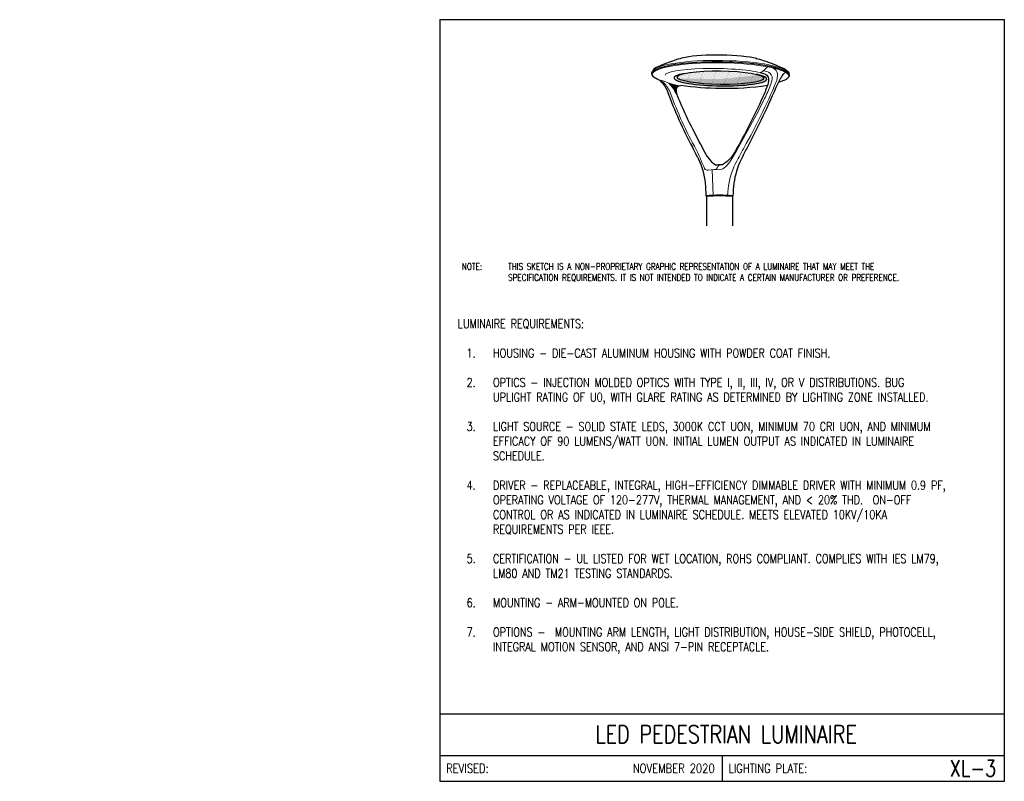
# Model space of a CAD drawing. Header units: inches. Extents: x -5.1 to 6.8, y 0 to 9.2.
import ezdxf
from ezdxf.enums import TextEntityAlignment as Align

# ---------------------------------------------------------------- set-up
doc = ezdxf.new("R2010")
doc.units = ezdxf.units.IN
doc.header["$MEASUREMENT"] = 0
for name, color, linetype, lineweight in [('E-DETL', 10, 'CONTINUOUS', 30), ('E-DETL-FINE', 9, 'CONTINUOUS', 0), ('E-LUM-PLAT', 8, 'CONTINUOUS', 13)]:
    doc.layers.add(name, color=color, linetype=linetype, lineweight=lineweight)
doc.layers.add('E-DETL-TEXT', color=3, linetype='CONTINUOUS')
doc.styles.add('romans', font='ROMANS.SHX', dxfattribs={"width": 0.8})
doc.styles.get("Standard").update_dxf_attribs({"font": 'ROMANS.SHX', "width": 0.8, "height": 0.125})

msp = doc.modelspace()

# ---------------------------------------------------------------- hatches: boundary and pattern name
at = {"layer": 'E-DETL-FINE'}
h = msp.add_hatch(dxfattribs=at)
h.set_pattern_fill('DOTS', color=256, scale=0.2, angle=25)
edge = h.paths.add_edge_path()
edge.add_ellipse((3.386, 8.488), major_axis=(-0.523, 0.007), ratio=0.156224, start_angle=325.7365, end_angle=574.6819)
edge.add_ellipse((3.386, 8.478), major_axis=(-0.561, 0.007), ratio=0.157911, start_angle=580.0141, end_angle=580.1005)
edge.add_ellipse((3.386, 8.488), major_axis=(-0.523, 0.007), ratio=0.156224, start_angle=214.6819, end_angle=325.7365)
h = msp.add_hatch(dxfattribs=at)
h.set_pattern_fill('DOTS', color=256, scale=0.05, angle=25, style=0)
h.paths.add_polyline_path([(2.905, 8.392, -0.046674), (2.72, 8.44, -0.031657), (2.76, 8.421, -0.066247), (2.796, 8.384, -0.042701), (2.837, 8.321, -0.011261), (2.867, 8.271, -0.074167), (2.858, 8.3, -0.082066), (2.857, 8.354, -0.416117)])
h = msp.add_hatch(dxfattribs=at)
h.set_pattern_fill('DOTS', color=256, scale=0.05, angle=25)
edge = h.paths.add_edge_path()
edge.add_ellipse((3.391, 8.465), major_axis=(-0.561, 0.007), ratio=0.157911, start_angle=359.288, end_angle=547.4828)
edge.add_ellipse((3.386, 8.478), major_axis=(-0.561, 0.007), ratio=0.157911, start_angle=367.4828, end_angle=539.288, ccw=False)

# ---------------------------------------------------------------- linework, layer by layer
at = {"layer": 'E-DETL'}
for p, q in [((0, 9.188), (0, 0)), ((0, 9.188), (6.81, 9.188)), ((6.81, 0), (6.81, 9.188)), ((0, 0.813), (6.81, 0.813)), ((0, 0.313), (6.81, 0.313)), ((3.405, 0.313), (3.405, 0)), ((0, 0), (6.81, 0))]:
    msp.add_line(p, q, dxfattribs=at)
for points in [[(2.962, 8.732, 0.031822), (2.872, 8.71, 0.033367), (2.61, 8.61, 0.150331), (2.564, 8.567, -0.318158)], [(3.812, 8.721, -0.031822), (3.901, 8.697, -0.020746), (4.154, 8.597, -0.151332), (4.209, 8.546, 0.318158)], [(2.634, 8.466, 0.051379), (2.628, 8.469, -0.022775), (2.604, 8.481, -0.031742), (2.586, 8.493, -0.04648), (2.572, 8.505, -0.037995), (2.566, 8.512, -0.108393), (2.56, 8.527, -0.164193), (2.564, 8.567)], [(4.184, 8.553, 0.135654), (4.164, 8.546, 0.129732), (4.131, 8.516, 0.028773), (4.093, 8.451, 0.010777), (4.076, 8.418, -0.02092), (3.702, 7.634, -0.003001), (3.634, 7.502, 0.081733), (3.548, 7.215, 0.036653), (3.536, 7.063), (3.53, 7.063), (3.531, 6.699)], [(4.184, 8.553, 0.135654), (4.164, 8.546, 0.129732), (4.131, 8.516, 0.028773), (4.093, 8.451, 0.010777), (4.076, 8.418, -0.02092), (3.702, 7.634, -0.003001), (3.634, 7.502, 0.081733), (3.548, 7.215, 0.036653), (3.536, 7.063), (3.53, 7.063), (3.531, 6.699)], [(4.184, 8.553, 0.135654), (4.164, 8.546, 0.129732), (4.131, 8.516, 0.028773), (4.093, 8.451, 0.010777), (4.076, 8.418, -0.02092), (3.702, 7.634, -0.003001), (3.634, 7.502, 0.081733), (3.548, 7.215, 0.036653), (3.536, 7.063), (3.53, 7.063), (3.531, 6.699)], [(2.634, 8.466, -0.032773), (2.653, 8.456, -0.066247), (2.689, 8.419, -0.044893), (2.727, 8.361, -0.027741), (2.746, 8.322, 0.035538), (3.047, 7.648, -0.009965), (3.115, 7.512, -0.099789), (3.201, 7.215, -0.021118), (3.21, 7.063), (3.219, 7.063), (3.218, 6.699)], [(3.864, 8.55, -0.038482), (3.919, 8.533, -0.094304), (3.944, 8.518, -0.23495), (3.964, 8.463, -0.044664), (3.961, 8.421, -0.032726), (3.952, 8.392, -0.013129), (3.893, 8.247, -0.023119), (3.566, 7.605, -0.048716), (3.52, 7.531, -0.027726), (3.465, 7.478, -0.047357), (3.409, 7.436, 0.002531), (3.324, 7.434, -0.064058), (3.276, 7.478, -0.039851), (3.215, 7.556, 0.01439), (3.2, 7.581, 0.000085), (3.053, 7.867, -0.023594), (2.904, 8.185, -0.002688), (2.867, 8.271, -0.074167), (2.858, 8.3, -0.082066), (2.857, 8.354, -0.416117), (2.905, 8.392)], [(4.209, 8.546, -0.070409), (4.212, 8.536, -0.143681), (4.213, 8.507, -0.080381), (4.209, 8.497, -0.080375), (4.198, 8.482, -0.054298), (4.177, 8.467, -0.032185), (4.15, 8.453, -0.032028), (4.107, 8.437, -0.021143), (4.082, 8.429)], [(3.952, 8.392), (3.952, 8.392, -0.041231), (3.384, 8.357, -0.032191), (2.905, 8.392)]]:
    msp.add_lwpolyline(points, format="xyb", dxfattribs=at)
for centre, start, end in [((3.373, 5.142), 85.1547, 94.8453), ((3.373, 5.134), 85.3218, 94.5856)]:
    msp.add_arc(centre, 1.928, start, end, dxfattribs=at)
for centre, major_axis, ratio, start_param, end_param in [((3.386, 8.522), (-0.827, 0.01), 0.188203, 3.113621, 6.713463), ((3.386, 8.679), (-0.523, 0.007), 0.156224, 3.72072, 5.659933), ((3.386, 8.478), (-0.561, 0.007), 0.157911, 5.592032, 10.124663)]:
    msp.add_ellipse(centre, major_axis=major_axis, ratio=ratio, start_param=start_param, end_param=end_param, dxfattribs=at)
msp.add_ellipse((3.386, 8.488), major_axis=(-0.523, 0.007), ratio=0.156224, dxfattribs=at)
at = {"layer": 'E-DETL-FINE'}
for points in [[(3.956, 8.628, -0.31802), (3.954, 8.619, -0.029711), (3.905, 8.573, -0.119052), (3.864, 8.55, 1.082248)], [(2.648, 8.459, -0.085879), (2.76, 8.421, -0.066247), (2.796, 8.384, -0.042701), (2.837, 8.321, -0.011261), (2.867, 8.271)]]:
    msp.add_lwpolyline(points, format="xyb", dxfattribs=at)
for centre, major_axis, ratio, start_param, end_param in [((3.386, 8.512), (-0.827, 0.01), 0.188203, 3.174296, 6.255214), ((3.386, 8.54), (-0.827, 0.01), 0.188181, 6.27677, 6.283185), ((3.336, 8.511), (-0.616, 0.008), 0.142648, 3.682802, 6.283185)]:
    msp.add_ellipse(centre, major_axis=major_axis, ratio=ratio, start_param=start_param, end_param=end_param, dxfattribs=at)
at = {"layer": 'E-LUM-PLAT'}
for points in [[(2.634, 8.466, -0.021474), (2.69, 8.437, -0.066247), (2.726, 8.4, -0.044893), (2.764, 8.341, -0.027741), (2.783, 8.302, 0.043406), (3.094, 7.62, -0.037328), (3.153, 7.488, 0.024075), (3.195, 7.393, 0.375871), (3.239, 7.373, -0.059835), (3.372, 7.377, 0.188844), (3.447, 7.414, 0.04021), (3.515, 7.496), (3.58, 7.606), (3.837, 8.073), (3.917, 8.237, 0.027208), (3.989, 8.399, 0.006838), (4.007, 8.45, 0.291464), (3.982, 8.543, 0.105442), (3.902, 8.57)], [(4.023, 8.604, -0.286217), (4.072, 8.535, -0.137883), (4.054, 8.431, -0.030289), (3.671, 7.646, 0.006423), (3.601, 7.515, 0.084889), (3.49, 7.225, 0.038743), (3.472, 7.067)], [(3.338, 7.379, -0.13542), (3.339, 7.39, -0.062578), (3.362, 7.424, -0.097885), (3.374, 7.435)]]:
    msp.add_lwpolyline(points, format="xyb", dxfattribs=at)
msp.add_lwpolyline([(3.285, 7.378), (3.297, 7.068)], dxfattribs=at)
msp.add_ellipse((3.386, 8.54), major_axis=(-0.827, 0.01), ratio=0.188181, start_param=3.184045, end_param=6.172512, dxfattribs=at)

# ---------------------------------------------------------------- texts
at = {"layer": 'E-DETL', "insert": (-5.067, 0.705), "char_height": 0.125, "attachment_point": 4}
msp.add_mtext('\\A1;  \\P ', dxfattribs=at)
at = {"layer": 'E-DETL-TEXT', "style": 'romans', "width": 0.8}
msp.add_text('LED PEDESTRIAN LUMINAIRE', height=0.2125, dxfattribs=at).set_placement((3.454, 0.462), align=Align.CENTER)
for s, height, p in [('XL-3', 0.1969, (6.711, 0.156)), ('NOVEMBER 2020', 0.11, (3.316, 0.156))]:
    msp.add_text(s, height=height, dxfattribs=at).set_placement(p, align=Align.MIDDLE_RIGHT)
for s, p in [('REVISED:', (0.077, 0.156)), ('LIGHTING PLATE:', (3.482, 0.156))]:
    msp.add_text(s, height=0.11, dxfattribs=at).set_placement(p, align=Align.MIDDLE_LEFT)
at = {"layer": 'E-DETL-TEXT', "attachment_point": 1}
for s, insert, char_height in [('\\pxi-3,l4,t4;NOTE:^ITHIS SKETCH IS A NON-PROPRIETARY GRAPHIC REPRESENTATION OF A LUMINAIRE THAT MAY MEET THE  \\P^I^ISPECIFICATION REQUIREMENTS. IT IS NOT INTENDED TO INDICATE A CERTAIN MANUFACTURER OR PREFERENCE.', (0.187, 6.25), 0.079687), ('LUMINAIRE REQUIREMENTS:\\P\\P\\pxi-3,l4,t4;1.^IHOUSING - DIE-CAST ALUMINUM HOUSING WITH POWDER COAT FINISH.\\P\\pi0,l0,tz;\\P\\pi-3,l4,t4;2.^IOPTICS - INJECTION MOLDED OPTICS WITH TYPE I, II, III, IV, OR V DISTRIBUTIONS. BUG UPLIGHT RATING OF U0, WITH GLARE RATING AS DETERMINED BY LIGHTING ZONE INSTALLED.\\P\\pi0,l0,tz;\\P\\pi-3,l4,t4;3.^ILIGHT SOURCE - SOLID STATE LEDS, 3000K CCT UON, MINIMUM 70 CRI UON, AND MINIMUM EFFICACY OF 90 LUMENS/WATT UON. INITIAL LUMEN OUTPUT AS INDICATED IN LUMINAIRE SCHEDULE.\\P\\pi0,l0,tz;\\P\\pi-3,l4,t4;4.^IDRIVER - REPLACEABLE, INTEGRAL, HIGH-EFFICIENCY DIMMABLE DRIVER WITH MINIMUM 0.9 PF, OPERATING VOLTAGE OF 120-277V, THERMAL MANAGEMENT, AND < 20% THD.  ON-OFF CONTROL OR AS INDICATED IN LUMINAIRE SCHEDULE. MEETS ELEVATED 10KV/10KA REQUIREMENTS PER IEEE.\\P\\pi0,l0,tz;\\P\\pi-3,l4,t4;5.^ICERTIFICATION - UL LISTED FOR WET LOCATION, ROHS COMPLIANT. COMPLIES WITH IES LM79, LM80 AND TM21 TESTING STANDARDS.\\P\\pi0,l0,tz;\\P\\pi-3,l4,t4;6.^IMOUNTING - ARM-MOUNTED ON POLE.\\P\\pi0,l0,tz;\\P\\pi-3,l4,t4;7.^IOPTIONS -  MOUNTING ARM LENGTH, LIGHT DISTRIBUTION, HOUSE-SIDE SHIELD, PHOTOCELL, INTEGRAL MOTION SENSOR, AND ANSI 7-PIN RECEPTACLE.', (0.217, 5.573), 0.10625)]:
    msp.add_mtext_dynamic_manual_height_columns(s, width=6.37764, gutter_width=0.625, heights=[0], dxfattribs=dict(at, insert=insert, char_height=char_height))

doc.saveas('drawing.dxf')
